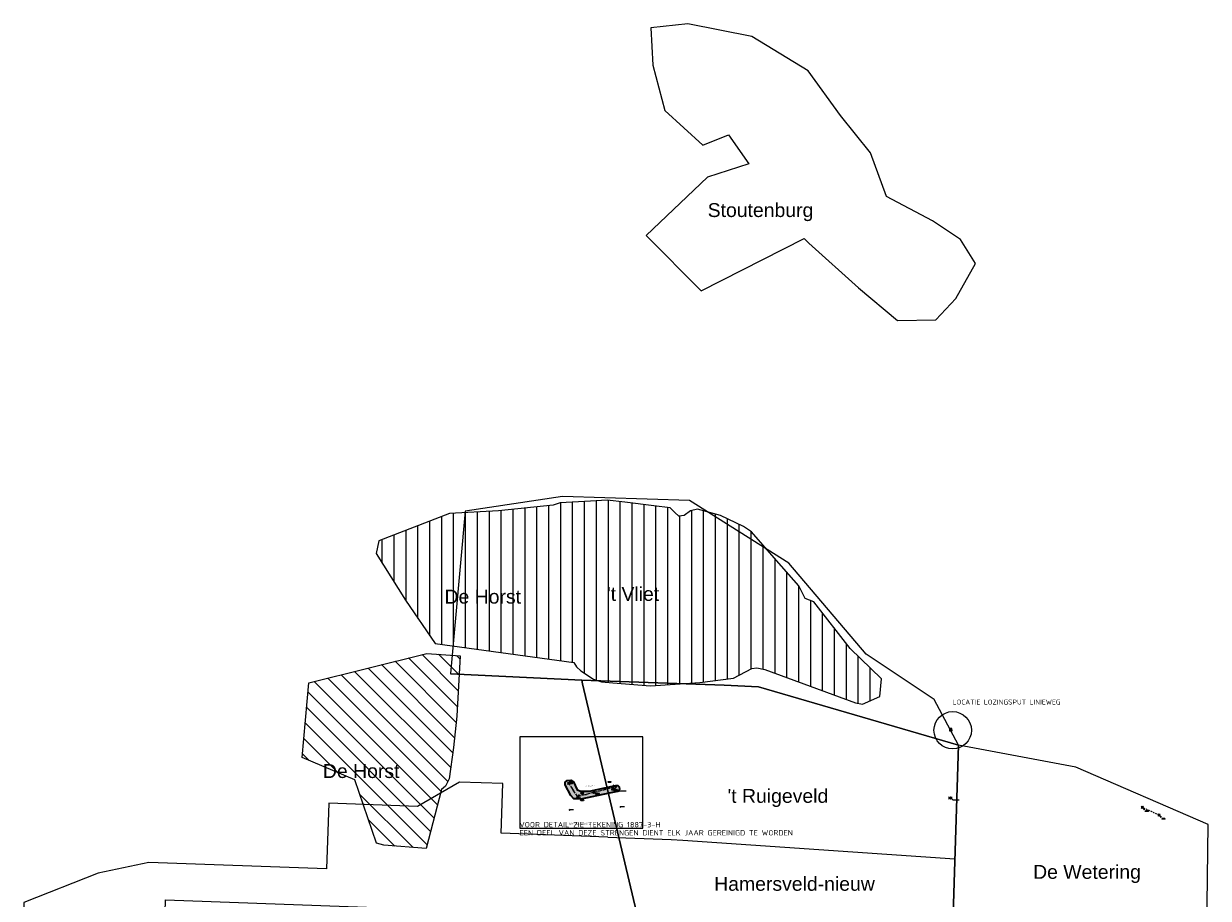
# Model space of a CAD drawing. Header units: metres. Extents: x 153214 to 171403, y 455965 to 463272.
# Tile 74 of 75: x 156146 to 159132, y 461067 to 463272. Entities that reach past the tile are written whole.
import ezdxf
from ezdxf.enums import TextEntityAlignment as Align

# ---------------------------------------------------------------- set-up
doc = ezdxf.new("R2010")
doc.units = ezdxf.units.M
doc.header["$PDMODE"] = 3
doc.header["$PDSIZE"] = 3
for name, pattern in [('DASHED', [7, 5, -2]), ('RI-DWA_BETON-SO', [11.4, 9, -2.4]), ('RI-GWA_PVC-SO', [6.4, 4, -2.4]), ('RI-HWA_PVC-SO', [6.4, 4, -2.4])]:
    doc.linetypes.add(name, pattern=pattern)
doc.layers.get('0').update_dxf_attribs({"lineweight": 25})
doc.layers.get('defpoints').update_dxf_attribs({"lineweight": 25})
for name, color, linetype in [('2025 hatch elk jaar', 41, 'Continuous'), ('2026', 10, 'Continuous'), ('2026 hatch', 10, 'Continuous'), ('2027', 90, 'Continuous'), ('2027 hatch', 90, 'Continuous'), ('B-OI-AANPIJLING', 1, 'Continuous'), ('B-OI-RI-DWA_PUTNUMMER-S', 38, 'Continuous'), ('B-OI-RI-GWA_RIOOLLEIDING_PVC_315-G', 12, 'RI-GWA_PVC-SO'), ('B-OI-RI-GWA_RIOOLPUT_INSPECTIEPUT-S', 12, 'Continuous'), ('B-OI-RI-HEMELWATERSTELSEL_RIOOLLEIDING_PVC_250-G', 154, 'RI-HWA_PVC-SO'), ('B-OI-RI-HEMELWATERSTELSEL_STROOMRICHTING-S', 154, 'Continuous'), ('B-OI-RI-HWA_PUTNUMMER-S', 154, 'Continuous'), ('B-OI-RI-VWA_PUTNUMMER-S', 38, 'Continuous'), ('B-OI-T15-OPMERKINGEN', 124, 'Continuous'), ('B-RI-AP', 1, 'Continuous'), ('b-ri-t50-wp', 3, 'Continuous')]:
    doc.layers.add(name, color=color, linetype=linetype)
for name, color, linetype, lineweight in [('B-OI-RI-DWA_RIOOLLEIDING_BETON_300-G', 38, 'RI-DWA_BETON-SO', 18), ('B-OI-RI-DWA_RIOOLPUT_INSPECTIEPUT-S', 38, 'Continuous', 25), ('B-OI-RI-DWA_STROOMRICHTING-S', 38, 'Continuous', 25), ('B-OI-RI-GWA_PUTNUMMER-S', 12, 'Continuous', 25), ('B-OI-RI-HWA_RIOOLPUT_INSPECTIEPUT-S', 154, 'Continuous', 25), ('B-OI-RI-PERSLEIDING_GEMAAL-S', 210, 'Continuous', 25), ('B-OI-RI-T18', 1, 'Continuous', 18), ('B-OI-RI-T25', 7, 'Continuous', 25), ('B-OI-RI-VWA_RIOOLPUT_INSPECTIEPUT-S', 38, 'Continuous', 25), ('N-OI-RI-T18', 1, 'Continuous', 18), ('N-WE-RI-GRENS_WERK_ELK JAAR-G', 161, 'XX-WERKGRENS 1', 35), ('X-XX-AL-TEKENBLAD-KADER-G-ELK JAAR', 1, 'Continuous', 25)]:
    doc.layers.add(name, color=color, linetype=linetype, lineweight=lineweight)
for name, color, linetype, plot in [('externe overstort', 7, 'Continuous', False), ('inspectie put', 7, 'Continuous', False), ('inspectieput', 7, 'Continuous', False), ('lozingsput', 7, 'Continuous', False), ('onbekend', 7, 'Continuous', False), ('rioolgemaal', 7, 'Continuous', False), ('uitlaatconstructie', 7, 'Continuous', False)]:
    doc.layers.add(name, color=color, linetype=linetype, plot=plot)
doc.styles.add('ARIAL', font='arial.ttf')
doc.styles.add('NLCS-ISO', font='isocpeur.ttf')
doc.styles.add('NLCS-ISO-M5000-T25', font='NLCS-ISO.ttf', dxfattribs={"height": 12.5})
doc.styles.add('NLCS-ISO-M750-T18', font='NLCS-ISO.ttf', dxfattribs={"height": 1.35})
doc.styles.add('NLCS-ISO-M750-T18_CURSIEF', font='NLCS-ISO.ttf', dxfattribs={"oblique": 15, "height": 1.35})
doc.styles.add('NLCS-ISO-M750-T35', font='NLCS-ISO.ttf', dxfattribs={"height": 2.625})
doc.styles.add('NLCS-ISO-M7500-T18', font='NLCS-ISO.ttf', dxfattribs={"height": 13.5})
doc.linetypes.add('XX-WERKGRENS 1', pattern='A,0,[137,NLCS.SHX,S=0.05,R=0,X=-0.55,Y=-0.675],-3', length=3)

# ---------------------------------------------------------------- blocks, each defined once
blk = doc.blocks.new('*U15')
at = {"ltscale": 0.1, "style": 'NLCS-ISO'}
for tag, p in [('BOBL', (-21.6, 0)), ('MAT', (-1, 0.5))]:
    blk.add_attdef(tag, text='', height=1.8, dxfattribs=at).set_placement(p, align=Align.BOTTOM_RIGHT)
for tag, p in [('DIA', (1, 0.5)), ('BOBR', (20.7, 0))]:
    blk.add_attdef(tag, text='', height=1.8, dxfattribs=at).set_placement(p, align=Align.BOTTOM_LEFT)
at = {"layer": 'defpoints', "ltscale": 0.1, "style": 'NLCS-ISO', "flags": 1}
blk.add_attdef('JVA', text='', height=1.8, dxfattribs=at).set_placement((0, -1), align=Align.TOP_CENTER)
blk = doc.blocks.new('B-SRI-PUT_HWA-SO')
at = {"lineweight": -3, "flags": 128}
blk.add_lwpolyline([(-2, -2), (2, -2), (2, 2), (-2, 2)], close=True, dxfattribs=at)
at = {"lineweight": -3}
blk.add_circle((0, 0), 2, dxfattribs=at)
blk = doc.blocks.new('*U368')
for q in [(5.8, -7.6), (7.6, -5.8)]:
    blk.add_line((1.4, -1.4), q)
blk.add_lwpolyline([(18.5, -13.7), (11.3, -13.7, -1), (11.3, -10.3), (18.5, -10.3, -1)], format="xyb", close=True)
at = {"ltscale": 0.1, "style": 'NLCS-ISO'}
blk.add_attdef('PUTHGT', text='', height=1.8, rotation=315, dxfattribs=at).set_placement((5.4, -5.4), align=Align.MIDDLE_LEFT)
blk.add_attdef('PUTNR', text='', height=1.8, dxfattribs=at).set_placement((15, -10.2), align=Align.MIDDLE_CENTER)
blk = doc.blocks.new('SRI-GEMAAL-SO')
at = {"lineweight": -3, "flags": 128}
blk.add_lwpolyline([(-4, -4), (4, -4), (4, 4), (-4, 4)], close=True, dxfattribs=at)
at = {"ltscale": 0.1, "style": 'NLCS-ISO'}
blk.add_text('G', height=2.5, dxfattribs=at).set_placement((-0.2, 0), align=Align.MIDDLE_CENTER)
blk = doc.blocks.new('*U923')
at = {"ltscale": 0.1}
blk.add_hatch(color=256, dxfattribs=at).paths.add_polyline_path([(2.5, 0), (-2.5, -0.8), (-2.5, 0.8)])
at = {"ltscale": 0.1, "flags": 128}
blk.add_lwpolyline([(2.5, 0), (-2.5, -0.8), (-2.5, 0.8)], close=True, dxfattribs=at)
at = {"ltscale": 0.1, "style": 'NLCS-ISO'}
for tag, p in [('BOBL', (-19.1, 0)), ('MAT', (-1, 0.5))]:
    blk.add_attdef(tag, text='', height=1.8, dxfattribs=at).set_placement(p, align=Align.BOTTOM_RIGHT)
for tag, p in [('DIA', (1, 0.5)), ('BOBR', (18.1, 0))]:
    blk.add_attdef(tag, text='', height=1.8, dxfattribs=at).set_placement(p, align=Align.BOTTOM_LEFT)
at = {"layer": 'defpoints', "ltscale": 0.1, "style": 'NLCS-ISO', "flags": 1}
blk.add_attdef('JVA', text='', height=1.8, dxfattribs=at).set_placement((0, -1), align=Align.TOP_CENTER)
blk = doc.blocks.new('*U917')
at = {"ltscale": 0.1}
blk.add_hatch(color=256, dxfattribs=at).paths.add_polyline_path([(2.5, 0), (-2.5, -0.8), (-2.5, 0.8)])
at = {"ltscale": 0.1, "flags": 128}
blk.add_lwpolyline([(2.5, 0), (-2.5, -0.8), (-2.5, 0.8)], close=True, dxfattribs=at)
at = {"ltscale": 0.1, "style": 'NLCS-ISO'}
for tag, p in [('BOBL', (-17.9, 0)), ('MAT', (-1, 0.5))]:
    blk.add_attdef(tag, text='', height=1.8, dxfattribs=at).set_placement(p, align=Align.BOTTOM_RIGHT)
for tag, p in [('DIA', (1, 0.5)), ('BOBR', (13.6, -3.2))]:
    blk.add_attdef(tag, text='', height=1.8, dxfattribs=at).set_placement(p, align=Align.BOTTOM_LEFT)
at = {"layer": 'defpoints', "ltscale": 0.1, "style": 'NLCS-ISO', "flags": 1}
blk.add_attdef('JVA', text='', height=1.8, dxfattribs=at).set_placement((0, -1), align=Align.TOP_CENTER)
blk = doc.blocks.new('*U916')
at = {"ltscale": 0.1}
blk.add_hatch(color=256, dxfattribs=at).paths.add_polyline_path([(2.5, 0), (-2.5, -0.8), (-2.5, 0.8)])
at = {"ltscale": 0.1, "flags": 128}
blk.add_lwpolyline([(2.5, 0), (-2.5, -0.8), (-2.5, 0.8)], close=True, dxfattribs=at)
at = {"ltscale": 0.1, "style": 'NLCS-ISO'}
for tag, p in [('BOBL', (-28.1, 0)), ('MAT', (-1, 0.5))]:
    blk.add_attdef(tag, text='', height=1.8, dxfattribs=at).set_placement(p, align=Align.BOTTOM_RIGHT)
for tag, p in [('DIA', (1, 0.5)), ('BOBR', (27.1, 0))]:
    blk.add_attdef(tag, text='', height=1.8, dxfattribs=at).set_placement(p, align=Align.BOTTOM_LEFT)
at = {"layer": 'defpoints', "ltscale": 0.1, "style": 'NLCS-ISO', "flags": 1}
blk.add_attdef('JVA', text='', height=1.8, dxfattribs=at).set_placement((0, -1), align=Align.TOP_CENTER)
blk = doc.blocks.new('B-SRI-PUT_DWA-SO')
at = {"flags": 128}
blk.add_lwpolyline([(-2, 2), (2, 2), (2, -2), (-2, -2)], close=True, dxfattribs=at)
at = {"lineweight": -3, "flags": 128}
blk.add_lwpolyline([(2, -2), (2, 2), (-2, 2), (-2, -2)], close=True, dxfattribs=at)
at = {"lineweight": -3}
blk.add_circle((0, 0), 2, dxfattribs=at)
blk = doc.blocks.new('*U991')
for q in [(7.5, -5.9), (8.8, -3.8)]:
    blk.add_line((1.7, -1), q)
blk.add_lwpolyline([(18.5, -13.7), (11.3, -13.7, -1), (11.3, -10.3), (18.5, -10.3, -1)], format="xyb", close=True)
at = {"ltscale": 0.1, "style": 'NLCS-ISO'}
blk.add_attdef('PUTHGT', text='', height=1.8, rotation=329.3583, dxfattribs=at).set_placement((6.6, -3.9), align=Align.MIDDLE_LEFT)
blk.add_attdef('PUTNR', text='', height=1.8, dxfattribs=at).set_placement((15, -10.2), align=Align.MIDDLE_CENTER)
blk = doc.blocks.new('B-SRI-PUT_GWA-SO')
blk.add_line((-1.4, -1.4), (1.4, 1.4))
blk.add_lwpolyline([(-2, -2), (2, -2), (2, 2), (-2, 2)], close=True)
blk.add_circle((0, 0), 2)
blk = doc.blocks.new('*U915')
for q in [(-9.5, 1), (-9.5, -1.5)]:
    blk.add_line((-2, -0.1), q)
blk.add_lwpolyline([(-15, 1.8), (-7.9, 1.8, 1), (-7.9, 5.2), (-15, 5.2, 1)], format="xyb", close=True)
at = {"ltscale": 0.1, "style": 'NLCS-ISO'}
blk.add_attdef('PUTNR', text='', height=1.8, dxfattribs=at).set_placement((-11.5, 5.3), align=Align.MIDDLE_CENTER)
blk.add_attdef('PUTHGT', text='', height=1.8, rotation=1.6749, dxfattribs=at).set_placement((-12, -0.4), align=Align.MIDDLE_LEFT)
blk = doc.blocks.new('B-SRI-PUT_VWA-SO')
at = {"flags": 128}
blk.add_lwpolyline([(-2, 2), (2, 2), (2, -2), (-2, -2)], close=True, dxfattribs=at)
at = {"lineweight": -3, "flags": 128}
blk.add_lwpolyline([(2, -2), (2, 2), (-2, 2), (-2, -2)], close=True, dxfattribs=at)
at = {"lineweight": -3}
blk.add_circle((0, 0), 2, dxfattribs=at)
blk = doc.blocks.new('*U922')
for q in [(5.8, 7.6), (7.6, 5.8)]:
    blk.add_line((1.4, 1.4), q)
blk.add_lwpolyline([(11.9, 2.6), (4.8, 2.6, 1), (4.8, -0.7), (11.9, -0.7, 1)], format="xyb", close=True)
at = {"ltscale": 0.1, "style": 'NLCS-ISO'}
blk.add_attdef('PUTNR', text='', height=1.8, dxfattribs=at).set_placement((8.5, 0.9), align=Align.MIDDLE_CENTER)
blk.add_attdef('PUTHGT', text='', height=1.8, rotation=45, dxfattribs=at).set_placement((5.4, 5.4), align=Align.MIDDLE_LEFT)
blk = doc.blocks.new('*U367')
for q in [(5.8, 7.6), (7.6, 5.8)]:
    blk.add_line((1.4, 1.4), q)
blk.add_lwpolyline([(18.5, 13.7), (11.3, 13.7, 1), (11.3, 10.3), (18.5, 10.3, 1)], format="xyb", close=True)
at = {"ltscale": 0.1, "style": 'NLCS-ISO'}
blk.add_attdef('PUTHGT', text='', height=1.8, rotation=45, dxfattribs=at).set_placement((5.4, 5.4), align=Align.MIDDLE_LEFT)
blk.add_attdef('PUTNR', text='', height=1.8, dxfattribs=at).set_placement((15, 12), align=Align.MIDDLE_CENTER)
blk = doc.blocks.new('*U918')
for q in [(5.8, -7.6), (7.6, -5.8)]:
    blk.add_line((1.4, -1.4), q)
blk.add_lwpolyline([(16.3, -5.7), (9.2, -5.7, -1), (9.2, -2.3), (16.3, -2.3, -1)], format="xyb", close=True)
at = {"ltscale": 0.1, "style": 'NLCS-ISO'}
blk.add_attdef('PUTHGT', text='', height=1.8, rotation=315, dxfattribs=at).set_placement((5.4, -5.4), align=Align.MIDDLE_LEFT)
blk.add_attdef('PUTNR', text='', height=1.8, dxfattribs=at).set_placement((12.8, -2.1), align=Align.MIDDLE_CENTER)
blk = doc.blocks.new('*U919')
for q in [(-9.3, 2.3), (-8.4, 4.7)]:
    blk.add_line((-1.9, 0.7), q)
blk.add_lwpolyline([(-24, 17.7), (-16.9, 17.7, -1), (-16.9, 14.3), (-24, 14.3, -1)], format="xyb", close=True)
at = {"ltscale": 0.1, "style": 'NLCS-ISO'}
blk.add_attdef('PUTNR', text='', height=1.8, dxfattribs=at).set_placement((-20.5, 16), align=Align.MIDDLE_CENTER)
blk.add_attdef('PUTHGT', text='', height=1.8, rotation=338.4458, dxfattribs=at).set_placement((-11.1, 4.4), align=Align.MIDDLE_LEFT)

msp = doc.modelspace()

# ---------------------------------------------------------------- hatches: boundary and pattern name
at = {"layer": '2025 hatch elk jaar', "transparency": 33554559}
h = msp.add_hatch(color=256, dxfattribs=at)
h.dxf.hatch_style = 1
edge = h.paths.add_edge_path()
edge.add_arc((157664.5, 460652.1), 12.3, -2.2286, 139.853, ccw=False)
edge.add_line((157676.8, 460651.6), (157663.4, 460611.8))
edge.add_arc((157654.4, 460611.5), 9.04, -177.344, 1.4628, ccw=False)
edge.add_line((157645.4, 460611.1), (157655.1, 460660))
h.paths.add_polyline_path([(157511.2, 461353.2), (157511.2, 461359.2), (157516.4, 461363.9), (157525, 461364.6), (157532.5, 461360.4), (157541.5, 461340.6), (157550.6, 461336.8), (157572.2, 461337.1), (157630.7, 461349.2), (157638.5, 461351.6), (157643.8, 461351.6), (157647.6, 461347.9), (157648.1, 461341.1), (157643.3, 461336.3), (157621.7, 461331.6), (157550.7, 461316.7), (157542.3, 461317.3), (157532.6, 461317.5), (157525.5, 461326.1)])
edge = h.paths.add_edge_path()
edge.add_line((158649.4, 460763.8), (158615.1, 460770.3))
edge.add_arc((158613.6, 460760.8), 9.6, 81.3617, 243.954)
edge.add_line((158609.4, 460752.2), (158644.5, 460745))
edge.add_line((158644.5, 460745), (158681.6, 460739.1))
edge.add_arc((158682.2, 460747.9), 8.78, 266.0686, 440.3621)
edge.add_line((158683.7, 460756.5), (158649.4, 460763.8))
edge = h.paths.add_edge_path()
edge.add_arc((157176.6, 459703.5), 10.7, 162.7402, 327.0705, ccw=False)
edge.add_line((157166.4, 459706.6), (157188.5, 459774.1))
edge.add_arc((157197.5, 459769.4), 10.2, -3.7322, 152.6457, ccw=False)
edge.add_line((157207.6, 459768.8), (157185.6, 459697.6))
at = {"layer": '2026 hatch', "transparency": 33554559}
h = msp.add_hatch(dxfattribs=at)
h.set_pattern_fill('ANSI31', color=256, scale=30, angle=225)
h.set_pattern_definition([(270, (0, 0), (30, -4e-15), [])])
h.paths.add_polyline_path([(158304.4, 461575.7), (158308.8, 461620), (158229.4, 461696.6), (158137.9, 461814.5), (158115.9, 461822.4), (158100, 461854.7), (158043.9, 461918.7), (157980.9, 461990.6), (157960.2, 462004.3), (157902.3, 462031.7), (157844.3, 462048.2), (157827.2, 462043.9), (157811.4, 462031.7), (157797.9, 462029.9), (157787.6, 462039.6), (157775.6, 462050.9), (157734.5, 462056.1), (157661.2, 462065.3), (157617, 462070.9), (157574.6, 462068.3), (157498.3, 462063.6), (157481, 462058), (157343.5, 462043.7), (157219.3, 462036.6), (157041.1, 461968.4), (157034.9, 461935.9), (157108.3, 461818.9), (157183.6, 461709), (157533, 461661.4), (157539.7, 461650.1), (157550.4, 461640.2), (157582.8, 461619.3), (157602.9, 461612.2), (157630.9, 461610.3), (157726, 461602.2), (157850.9, 461611), (157935.1, 461621.8), (157981.5, 461645.8), (157994.3, 461647.8), (158014, 461643.8), (158242.8, 461559.7), (158260.4, 461556.5)])
at = {"layer": '2027 hatch', "transparency": 33554559}
h = msp.add_hatch(dxfattribs=at)
h.set_pattern_fill('L45', color=256, scale=30, angle=90)
h.set_pattern_definition([(135, (0, 0), (-21.2132034, -21.2132034), [])])
h.paths.add_polyline_path([(157160.7, 461192.4), (157053.8, 461200.4), (157035.6, 461206.1), (156980.6, 461365.1), (156847.9, 461421.8), (156865.4, 461610.2), (157162.4, 461684.3), (157246.2, 461678.4), (157238.2, 461525.7), (157229.9, 461446.7), (157218.9, 461368.2), (157209.1, 461349.8), (157199.4, 461341.5)])

# ---------------------------------------------------------------- linework, layer by layer
at = {"layer": '2026', "flags": 128}
msp.add_lwpolyline([(158304.4, 461575.7), (158308.8, 461620), (158308.8, 461620), (158229.4, 461696.6), (158137.9, 461814.5), (158115.9, 461822.4), (158100, 461854.7), (158043.9, 461918.7), (157980.9, 461990.6), (157960.2, 462004.3), (157902.3, 462031.7), (157844.3, 462048.2), (157827.2, 462043.9), (157811.4, 462031.7), (157797.9, 462029.9), (157787.6, 462039.6), (157775.6, 462050.9), (157734.5, 462056.1), (157661.2, 462065.3), (157617, 462070.9), (157574.6, 462068.3), (157498.3, 462063.6), (157481, 462058), (157343.5, 462043.7), (157343.5, 462043.7), (157219.3, 462036.6), (157041.1, 461968.4), (157034.9, 461935.9), (157108.3, 461818.9), (157183.6, 461709), (157533, 461661.4), (157539.7, 461650.1), (157550.4, 461640.2), (157582.8, 461619.3), (157602.9, 461612.2), (157630.9, 461610.3), (157726, 461602.2), (157850.9, 461611), (157935.1, 461621.8), (157981.5, 461645.8), (157994.3, 461647.8), (158014, 461643.8), (158242.8, 461559.7), (158260.4, 461556.5)], close=True, dxfattribs=at)
at = {"layer": '2027', "flags": 128}
msp.add_lwpolyline([(157160.7, 461192.4), (157053.8, 461200.4), (157035.6, 461206.1), (156980.6, 461365.1), (156847.9, 461421.8), (156865.4, 461610.2), (157162.4, 461684.3), (157246.2, 461678.4), (157238.2, 461525.7), (157229.9, 461446.7), (157218.9, 461368.2), (157209.1, 461349.8), (157199.4, 461341.5)], close=True, dxfattribs=at)
at = {"layer": 'B-OI-AANPIJLING', "flags": 128}
msp.add_lwpolyline([(157640.3, 461338.8), (157638.9, 461340.1), (157639.6, 461340.5), (157640.3, 461338.8), (157639.4, 461340.5), (157639.3, 461340.4), (157640.3, 461338.8), (157639.1, 461340.2), (157639, 461340.2), (157640.3, 461338.8), (157637.3, 461343.2), (157629.1, 461343.2)], dxfattribs=at)
at = {"layer": 'B-OI-RI-DWA_RIOOLLEIDING_BETON_300-G'}
for p, q in [((157542.8, 461322.8), (157520.1, 461356.8)), ((157583.9, 461334), (157638.2, 461348.3)), ((157583.9, 461334), (157542.8, 461322.8))]:
    msp.add_line(p, q, dxfattribs=at)
at = {"layer": 'B-OI-RI-GWA_RIOOLLEIDING_PVC_315-G'}
msp.add_line((157638.2, 461348.3), (157640.3, 461338.8), dxfattribs=at)
at = {"layer": 'B-OI-RI-HEMELWATERSTELSEL_RIOOLLEIDING_PVC_250-G'}
msp.add_line((159008.2, 461276.5), (158966, 461295.9), dxfattribs=at)
at = {"layer": 'B-OI-RI-T25'}
msp.add_circle((158487.9, 461490.5), 47.2, dxfattribs=at)
at = {"layer": 'B-RI-AP', "flags": 128}
for points in [[(157644.9, 461335.8), (157647, 461337.3), (157646.3, 461338), (157644.9, 461335.8), (157646.4, 461337.9), (157646.5, 461337.7), (157644.9, 461335.8), (157646.8, 461337.5), (157646.9, 461337.4), (157644.9, 461335.8), (157646.7, 461337.6), (157664.9, 461337.6)], [(158483.7, 461319.5), (158485.8, 461318.1), (158485.1, 461317.3), (158483.7, 461319.5), (158485.2, 461317.5), (158485.3, 461317.6), (158483.7, 461319.5), (158485.6, 461317.8), (158485.7, 461317.9), (158483.7, 461319.5), (158485.5, 461317.7), (158488, 461315.1)], [(158488, 461315.1), (158504.1, 461315.1)], [(157521.5, 461288.8), (157523.6, 461290.2), (157522.9, 461290.9), (157521.5, 461288.8), (157523, 461290.8), (157523.1, 461290.7), (157521.5, 461288.8), (157523.4, 461290.5), (157523.5, 461290.3), (157521.5, 461288.8), (157523.2, 461290.5), (157531.9, 461290.5)], [(157649.5, 461296.4), (157651.6, 461297.8), (157650.9, 461298.5), (157649.5, 461296.4), (157651, 461298.4), (157651.1, 461298.3), (157649.5, 461296.4), (157651.3, 461298), (157651.5, 461297.9), (157649.5, 461296.4), (157651.2, 461298.1), (157660.4, 461298.1)]]:
    msp.add_lwpolyline(points, dxfattribs=at)
at = {"layer": 'defpoints', "color": 6, "flags": 128}
for points in [[(158320.7, 462836.2), (158281, 462946.2), (158204.7, 463040.1), (158123.9, 463153.1), (157981.5, 463239.7), (157819.9, 463272), (157727.4, 463261.7), (157731.8, 463167.8), (157762.7, 463053.3), (157858.1, 462965.3), (157922.7, 462991.7), (157974.1, 462918.3), (157869.9, 462884.6), (157715.7, 462737.8), (157853.7, 462598.4), (158113.6, 462730.5), (158125.4, 462718.8), (158250.2, 462605.8), (158348.6, 462523.6), (158445.5, 462525.1), (158495.4, 462579.4), (158545.4, 462667.4), (158507.2, 462727.6), (158436.7, 462774.5)], [(158075.1, 461912), (157824.1, 462069.4), (157504.2, 462080), (157258.7, 462043.1), (157221.8, 461633.6), (157222, 461633.1), (157553.5, 461616.5), (157912.2, 461603.8), (157998.5, 461599.6), (158502.2, 461453.2), (158440.8, 461567.9), (158269.9, 461682.6)], [(158075.1, 461912), (157824.1, 462069.4), (157504.2, 462080), (157258.7, 462043.1), (157221.8, 461633.6), (157222, 461633.1), (157553.5, 461616.5), (157912.2, 461603.8), (157998.5, 461599.6), (158502.2, 461453.2), (158440.8, 461567.9), (158269.9, 461682.6)], [(158502.2, 461453.2), (157998.5, 461599.6), (157912.2, 461603.8), (157553.5, 461616.5), (157554.5, 461607.9), (157690.7, 461031.7), (157941.6, 460986.4), (158091.4, 460975.4), (158486.2, 460946.4)], [(158502.2, 461453.2), (157998.5, 461599.6), (157912.2, 461603.8), (157553.5, 461616.5), (157554.5, 461607.9), (157690.7, 461031.7), (157941.6, 460986.4), (158091.4, 460975.4), (158486.2, 460946.4)], [(159132.2, 461253.1), (158798.5, 461397.2), (158502.2, 461453.2), (158486.2, 460946.4), (158996, 460909), (159126.8, 460850.3)], [(159132.2, 461253.1), (158798.5, 461397.2), (158502.2, 461453.2), (158486.2, 460946.4), (158996, 460909), (159126.8, 460850.3)]]:
    msp.add_lwpolyline(points, close=True, dxfattribs=at)
for points in [[(157095.1, 460851.6), (157000.8, 460551.3), (157707.8, 460407.3), (157708, 460408.4), (157713, 460408), (157733.4, 460701.4), (157690.7, 461031.7), (157554.5, 461607.9), (157553.5, 461616.5), (157222, 461633.1), (157222, 461633.1), (157222, 461633.1)], [(157553.5, 461616.5), (157912.2, 461603.8), (157998.5, 461599.6), (158502.2, 461453.2)], [(157553.5, 461616.5), (157912.2, 461603.8), (157998.5, 461599.6), (158502.2, 461453.2)], [(157619, 461221.2), (157349.7, 461231), (157354.3, 461355.9), (157244.6, 461359.9), (157139.3, 461298.4), (156915.7, 461306.5), (156909.7, 461141.1), (156461.8, 461157.4), (156334, 461129.8), (156146.3, 461056.1), (156148.6, 460935.5), (156394.2, 460926.6), (156427.8, 461002.5), (156501.7, 460999.8), (156504, 461062.8), (157125.5, 461040.2), (157095.1, 460851.6)], [(157619, 461221.2), (157778.1, 461215.4), (157807.3, 461213.4), (158493.1, 461166.6)], [(157619, 461221.2), (157778.1, 461215.4), (157807.3, 461213.4), (158493.1, 461166.6)]]:
    msp.add_lwpolyline(points, dxfattribs=at)
at = {"layer": 'externe overstort'}
msp.add_point((158483.7, 461319.5), dxfattribs=at)
at = {"layer": 'inspectie put'}
for p in [(157520.1, 461356.8), (157542.8, 461322.8)]:
    msp.add_point(p, dxfattribs=at)
at = {"layer": 'inspectieput'}
for p in [(158966, 461295.9), (159008.2, 461276.5)]:
    msp.add_point(p, dxfattribs=at)
at = {"layer": 'lozingsput'}
msp.add_point((157640.3, 461338.8), dxfattribs=at)
at = {"layer": 'N-WE-RI-GRENS_WERK_ELK JAAR-G', "ltscale": 0.5, "flags": 128}
msp.add_lwpolyline([(157511.2, 461353.2), (157511.2, 461359.2), (157516.4, 461363.9), (157525, 461364.6), (157532.5, 461360.4), (157541.5, 461340.6), (157541.5, 461340.6), (157550.6, 461336.8), (157572.2, 461337.1), (157630.7, 461349.2), (157638.5, 461351.6), (157643.8, 461351.6), (157647.6, 461347.9), (157648.1, 461341.1), (157643.3, 461336.3), (157621.7, 461331.6), (157550.7, 461316.7), (157542.3, 461317.3), (157532.6, 461317.5), (157525.5, 461326.1)], close=True, dxfattribs=at)
at = {"layer": 'onbekend'}
msp.add_point((157583.9, 461334), dxfattribs=at)
at = {"layer": 'rioolgemaal'}
msp.add_point((158483.1, 461492.1), dxfattribs=at)
at = {"layer": 'uitlaatconstructie'}
msp.add_point((158480.4, 461319.6), dxfattribs=at)
at = {"layer": 'X-XX-AL-TEKENBLAD-KADER-G-ELK JAAR', "linetype": 'DASHED', "elevation": 0, "flags": 128}
msp.add_lwpolyline([(157706.5, 461473.6), (157397.2, 461473.6), (157397.2, 461243.8), (157706.5, 461243.8)], close=True, dxfattribs=at)
at = {"layer": 'X-XX-AL-TEKENBLAD-KADER-G-ELK JAAR', "linetype": 'Continuous', "elevation": 0, "flags": 128}
msp.add_lwpolyline([(157706.5, 461473.6), (157397.2, 461473.6), (157397.2, 461243.8), (157706.5, 461243.8)], close=True, dxfattribs=at)

# ---------------------------------------------------------------- block references
at = {"layer": 'B-OI-RI-DWA_PUTNUMMER-S'}
ref = msp.add_blockref('*U991', (157542.8, 461322.8), dxfattribs=dict(at, xscale=0.75, yscale=0.75, zscale=0.75))
ref.add_attrib('PUTNR', '0109V401', dxfattribs={"layer": '0', "ltscale": 0.1, "height": 1.35, "style": 'NLCS-ISO'}).set_placement((157554, 461313.8), align=Align.MIDDLE_CENTER)
ref.add_attrib('PUTHGT', '2.70', dxfattribs={"layer": '0', "ltscale": 0.1, "height": 1.35, "rotation": 329.3583, "style": 'NLCS-ISO'}).set_placement((157547.7, 461319.9), align=Align.MIDDLE_LEFT)
at = {"layer": 'B-OI-RI-DWA_RIOOLPUT_INSPECTIEPUT-S', "xscale": 0.75, "yscale": 0.75, "zscale": 0.75, "rotation": 15.25276133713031}
msp.add_blockref('B-SRI-PUT_DWA-SO', (157542.8, 461322.8), dxfattribs=at)
at = {"layer": 'B-OI-RI-DWA_STROOMRICHTING-S'}
for name, p, xscale, yscale, zscale, rotation, values in [('*U917', (157531.4, 461339.8), 0.7499999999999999, 0.7499999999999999, 0.7499999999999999, 303.7343828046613, {'MAT': 'BETON', 'DIA': '%%c300', 'BOBL': '0.74', 'BOBR': '0.64'}), ('*U916', (157611, 461341.2), 0.7500000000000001, 0.7500000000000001, 0.7500000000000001, 14.77397507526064, {'MAT': 'BETON', 'DIA': '%%c300', 'BOBL': '0.62', 'BOBR': '0.61'}), ('*U923', (157563.4, 461328.4), 0.7500000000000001, 0.7500000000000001, 0.7500000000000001, 15.2527613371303, {'MAT': 'BETON', 'DIA': '%%c300', 'BOBL': '0.64', 'BOBR': '0.62'})]:
    msp.add_blockref(name, p, dxfattribs=dict(at, xscale=xscale, yscale=yscale, zscale=zscale, rotation=rotation)).add_auto_attribs(values)
at = {"layer": 'B-OI-RI-GWA_PUTNUMMER-S'}
ref = msp.add_blockref('*U915', (157640.3, 461338.8), dxfattribs=dict(at, xscale=0.75, yscale=0.75, zscale=0.75))
ref.add_attrib('PUTNR', '0100G301', dxfattribs={"layer": '0', "ltscale": 0.1, "height": 1.35, "style": 'NLCS-ISO'}).set_placement((157631.6, 461341.4), align=Align.MIDDLE_CENTER)
ref.add_attrib('PUTHGT', '3.00', dxfattribs={"layer": '0', "ltscale": 0.1, "height": 1.35, "rotation": 1.6749, "style": 'NLCS-ISO'}).set_placement((157631.3, 461338.5), align=Align.MIDDLE_LEFT)
at = {"layer": 'B-OI-RI-GWA_RIOOLPUT_INSPECTIEPUT-S', "xscale": 0.7499999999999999, "yscale": 0.7499999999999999, "zscale": 0.7499999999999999, "rotation": 102.5040669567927}
msp.add_blockref('B-SRI-PUT_GWA-SO', (157640.3, 461338.8), dxfattribs=at)
at = {"layer": 'B-OI-RI-HEMELWATERSTELSEL_STROOMRICHTING-S', "xscale": 0.75, "yscale": 0.75, "zscale": 0.75, "rotation": 335.3935963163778}
msp.add_blockref('*U15', (158987.1, 461286.2), dxfattribs=at).add_auto_attribs({'MAT': 'PVC', 'DIA': '%%c250', 'BOBL': '1.15', 'BOBR': '1.15'})
at = {"layer": 'B-OI-RI-HWA_PUTNUMMER-S'}
ref = msp.add_blockref('*U368', (158966, 461295.9), dxfattribs=dict(at, xscale=0.75, yscale=0.75, zscale=0.75))
ref.add_attrib('PUTNR', '0106R131', dxfattribs={"layer": '0', "ltscale": 0.1, "height": 1.35, "style": 'NLCS-ISO'}).set_placement((158977.3, 461286.9), align=Align.MIDDLE_CENTER)
ref.add_attrib('PUTHGT', '2.36', dxfattribs={"layer": '0', "ltscale": 0.1, "height": 1.35, "rotation": 315, "style": 'NLCS-ISO'}).set_placement((158970.1, 461291.8), align=Align.MIDDLE_LEFT)
ref = msp.add_blockref('*U368', (159008.2, 461276.5), dxfattribs=dict(at, xscale=0.75, yscale=0.75, zscale=0.75))
ref.add_attrib('PUTNR', '0106R132', dxfattribs={"layer": '0', "ltscale": 0.1, "height": 1.35, "style": 'NLCS-ISO'}).set_placement((159019.5, 461267.5), align=Align.MIDDLE_CENTER)
ref.add_attrib('PUTHGT', '2.39', dxfattribs={"layer": '0', "ltscale": 0.1, "height": 1.35, "rotation": 315, "style": 'NLCS-ISO'}).set_placement((159012.3, 461272.5), align=Align.MIDDLE_LEFT)
at = {"layer": 'B-OI-RI-HWA_RIOOLPUT_INSPECTIEPUT-S', "xscale": 0.75, "yscale": 0.75, "zscale": 0.75}
for p, rotation in [((158966, 461295.9), 335.3935963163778), ((159008.2, 461276.5), 155.3935963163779)]:
    msp.add_blockref('B-SRI-PUT_HWA-SO', p, dxfattribs=dict(at, rotation=rotation))
at = {"layer": 'B-OI-RI-PERSLEIDING_GEMAAL-S', "xscale": 0.75, "yscale": 0.75, "zscale": 0.75, "rotation": 272.5438596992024}
msp.add_blockref('SRI-GEMAAL-SO', (158483.1, 461492.1), dxfattribs=at)
at = {"layer": 'B-OI-RI-VWA_PUTNUMMER-S', "xscale": 0.75, "yscale": 0.75, "zscale": 0.75}
for name, p, values in [('*U922', (157520.1, 461356.8), {'PUTNR': '0109V403', 'PUTHGT': '2.70'}), ('*U919', (157638.2, 461348.2), {'PUTNR': '0109V302', 'PUTHGT': '3.00'}), ('*U367', (157542.8, 461322.8), {'PUTNR': '0109V401', 'PUTHGT': '2.70'})]:
    msp.add_blockref(name, p, dxfattribs=at).add_auto_attribs(values)
at = {"layer": 'B-OI-RI-VWA_PUTNUMMER-S'}
ref = msp.add_blockref('*U918', (157584, 461333.9), dxfattribs=dict(at, xscale=0.75, yscale=0.75, zscale=0.75))
ref.add_attrib('PUTNR', '0109V603', dxfattribs={"layer": '0', "ltscale": 0.1, "height": 1.35, "style": 'NLCS-ISO'}).set_placement((157593.6, 461331), align=Align.MIDDLE_CENTER)
ref.add_attrib('PUTHGT', '2.70', dxfattribs={"layer": '0', "ltscale": 0.1, "height": 1.35, "rotation": 315, "style": 'NLCS-ISO'}).set_placement((157588, 461329.9), align=Align.MIDDLE_LEFT)
at = {"layer": 'B-OI-RI-VWA_RIOOLPUT_INSPECTIEPUT-S', "xscale": 0.7499999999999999, "yscale": 0.7499999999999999, "zscale": 0.7499999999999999}
for p, rotation in [((157520.1, 461356.8), 303.7343828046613), ((157638.2, 461348.2), 106.7886801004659), ((157584, 461333.9), 106.7886801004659)]:
    msp.add_blockref('B-SRI-PUT_VWA-SO', p, dxfattribs=dict(at, rotation=rotation))

# ---------------------------------------------------------------- texts
at = {"layer": 'B-OI-RI-T18', "style": 'NLCS-ISO-M7500-T18'}
for s, p in [('VOOR DETAIL ZIE TEKENING 1887-3-H  ', (157395.8, 461245.7)), ('EEN DEEL VAN DEZE STRENGEN DIENT ELK JAAR GEREINIGD TE WORDEN ', (157395.8, 461225.3))]:
    msp.add_text(s, height=13.5, dxfattribs=at).set_placement(p)
at = {"layer": 'B-OI-RI-T25', "style": 'NLCS-ISO-M5000-T25'}
msp.add_text('LOCATIE LOZINGSPUT LINIEWEG', height=12.5, dxfattribs=at).set_placement((158487.7, 461555.3))
at = {"layer": 'B-OI-T15-OPMERKINGEN', "style": 'NLCS-ISO-M750-T18_CURSIEF', "width": 0.8}
for s, p in [('lozingsput', (157628.7, 461343.6)), ('overstort put (extern)', (157649.9, 461337.8)), ('overstort put (extern)', (158489.2, 461315.4)), ('open water', (157524.5, 461291)), ('pomp put', (157654.4, 461298.5))]:
    msp.add_text(s, height=1.35, dxfattribs=at).set_placement(p)
at = {"layer": 'b-ri-t50-wp', "style": 'NLCS-ISO-M750-T35', "oblique": 15}
msp.add_text('W.P. ca. +1.50 m', height=5, dxfattribs=at).set_placement((157521, 461252.6))
at = {"layer": 'defpoints', "color": 5, "style": 'ARIAL'}
for s, p in [('Stoutenburg', (157870.3, 462784.5)), ("'t Vliet", (157616.5, 461816.8)), ('De Horst', (157207, 461809.8)), ('De Horst', (156900.5, 461370.1)), ("'t Ruigeveld", (157920.4, 461307.5)), ('De Wetering', (158690.6, 461115.9)), ('Hamersveld-nieuw', (157886.8, 461085.8))]:
    msp.add_text(s, height=35, dxfattribs=at).set_placement(p)
at = {"layer": 'N-OI-RI-T18', "insert": (157561.5, 461351.7), "char_height": 1.35, "attachment_point": 1, "style": 'NLCS-ISO-M750-T18'}
msp.add_mtext_dynamic_manual_height_columns('HWA w.i.u. 2024-2025. HWA plaatselijk verlegd', width=24.337, gutter_width=6.75, heights=[0], dxfattribs=at)

doc.saveas('drawing.dxf')
